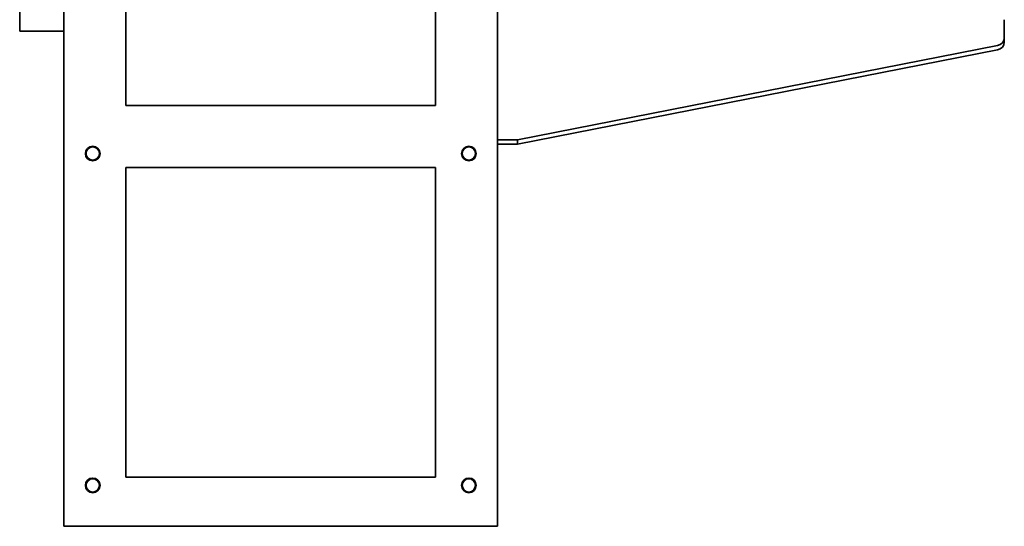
# Model space of a CAD drawing. Header units: millimetres. Extents: x 362 to 898, y 159 to 732.
# Tile 1 of 4: x 362 to 807, y 159 to 388. Entities that reach past the tile are written whole.
import ezdxf

# ---------------------------------------------------------------- set-up
doc = ezdxf.new("R2010")
doc.units = ezdxf.units.MM
doc.header["$LTSCALE"] = 3
doc.layers.add('Krawędzie widoczne(ISO)', color=7, linetype='Continuous', lineweight=35, true_color=0x262659)

msp = doc.modelspace()

# ---------------------------------------------------------------- linework, layer by layer
at = {"layer": 'Krawędzie widoczne(ISO)'}
for p, q in [((382.25, 732.5), (382.25, 158.5)), ((410.25, 348.74), (410.25, 732.5)), ((550.25, 348.74), (550.25, 732.5)), ((578.25, 732.5), (578.25, 158.5)), ((362.25, 382.25), (362.25, 580.75)), ((807.25, 387.5), (807.25, 379.27)), ((362.25, 382.25), (382.25, 382.25)), ((807.25, 377.27), (807.25, 379.27)), ((587.25, 333.21), (804.14, 375.9)), ((804.14, 373.9), (587.25, 331.21)), ((410.25, 348.74), (550.25, 348.74)), ((587.25, 333.21), (578.25, 333.21)), ((587.25, 331.21), (578.25, 331.21)), ((587.25, 331.21), (587.25, 333.21)), ((410.25, 320.74), (550.25, 320.74)), ((410.25, 180.74), (410.25, 320.74)), ((550.25, 320.74), (550.25, 180.74)), ((550.25, 180.74), (410.25, 180.74)), ((382.25, 158.5), (578.25, 158.5))]:
    msp.add_line(p, q, dxfattribs=at)
for centre, radius in [((395.25, 327), 3.3), ((395.25, 327), 3), ((565.25, 327), 3.3), ((565.25, 327), 3), ((395.25, 177), 3.3), ((395.25, 177), 3), ((565.25, 177), 3.3), ((565.25, 177), 3)]:
    msp.add_circle(centre, radius, dxfattribs=at)
for centre in [(803.25, 379.27), (803.25, 377.27)]:
    msp.add_ellipse(centre, major_axis=(4, 0), ratio=0.866025, start_param=4.935866, end_param=6.283185, dxfattribs=at)

doc.saveas('drawing.dxf')
